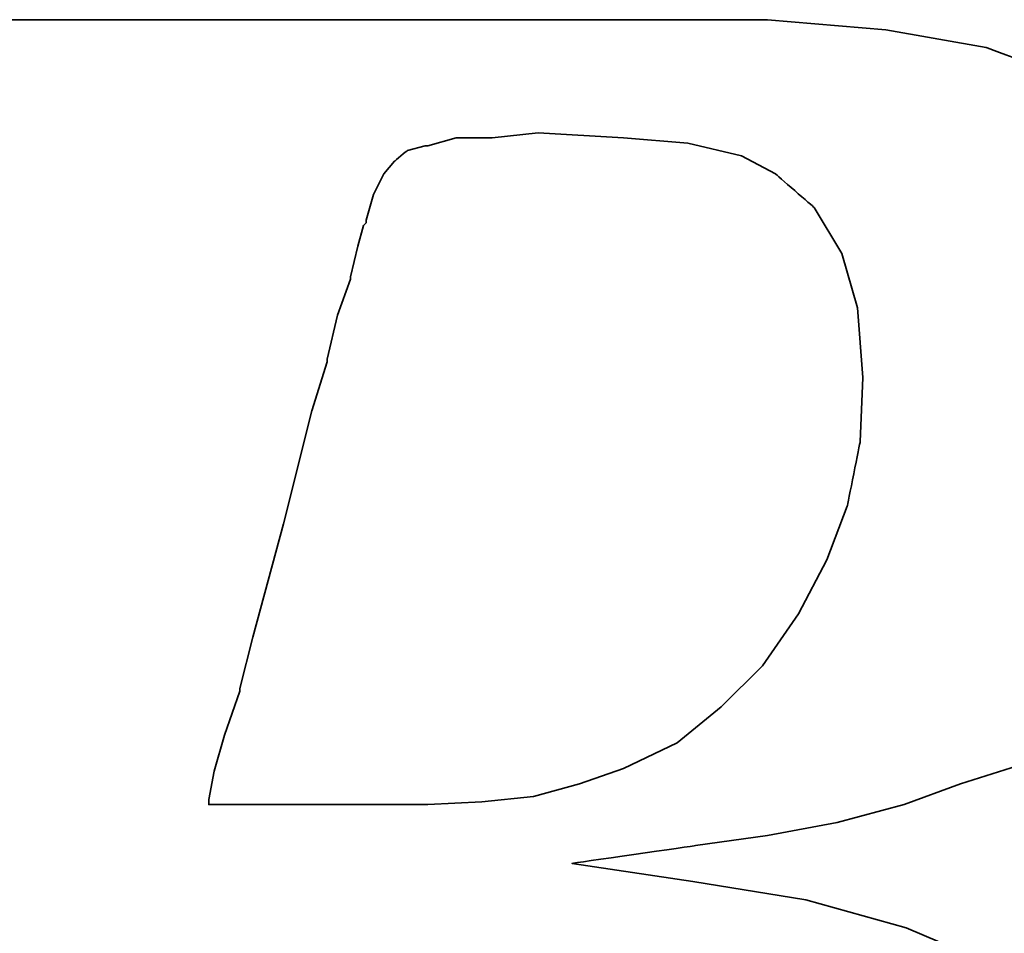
# Model space of a CAD drawing. Header units: millimetres. Extents: x -2774 to 3135, y -1571 to 860.
# Tile 27 of 256: x -2354.66 to -2352.09, y -1538.86 to -1536.48. Entities that reach past the tile are written whole.
import ezdxf

# ---------------------------------------------------------------- set-up
doc = ezdxf.new("R2010")
doc.units = ezdxf.units.MM
doc.layers.add('DIM', color=4, linetype='CONTINUOUS')
doc.layers.add('layer 1', color=7, linetype='CONTINUOUS')

# ---------------------------------------------------------------- blocks, each defined once
blk = doc.blocks.new('TBI MOTION logo(完整正式版)')
at = {"layer": 'layer 1', "color": 22, "lineweight": 35}
for points, knots in [([(-64.65375, -6.86375), (-64.65375, -6.86375), (-64.84375, -7.29625), (-64.84375, -7.29625), (-64.84375, -7.29625), (-64.84375, -7.29625), (-64.86875, -7.34375), (-64.86875, -7.34375), (-64.86875, -7.34375), (-64.86875, -7.34375), (-64.86875, -7.36875), (-64.86875, -7.36875), (-64.86875, -7.36875), (-64.86875, -7.36875), (-65.15375, -7.65375), (-65.15375, -7.65375), (-65.15375, -7.65375), (-65.15375, -7.65375), (-65.17875, -7.65375), (-65.17875, -7.65375), (-65.17875, -7.65375), (-65.17875, -7.65375), (-65.20375, -7.67875), (-65.20375, -7.67875), (-65.20375, -7.67875), (-65.20375, -7.67875), (-65.58875, -7.87125), (-65.58875, -7.87125), (-65.58875, -7.87125), (-65.58875, -7.87125), (-65.63375, -7.87125), (-65.63375, -7.87125), (-65.63375, -7.87125), (-65.63375, -7.87125), (-65.65875, -7.89375), (-65.65875, -7.89375), (-65.65875, -7.89375), (-65.65875, -7.89375), (-66.09375, -7.94375), (-66.09375, -7.94375), (-66.09375, -7.94375), (-66.09375, -7.94375), (-66.11375, -7.94375), (-66.11375, -7.94375), (-66.11375, -7.94375), (-66.11375, -7.94375), (-66.16375, -7.94375), (-66.16375, -7.94375), (-66.16375, -7.94375), (-66.16375, -7.94375), (-66.30875, -7.94375), (-66.30875, -7.94375), (-66.30875, -7.94375), (-66.30875, -7.94375), (-66.69375, -7.94375), (-66.69375, -7.94375), (-66.69375, -7.94375), (-66.69375, -7.94375), (-67.07375, -7.94375), (-67.07375, -7.94375), (-67.07375, -7.94375), (-67.07375, -7.94375), (-67.12375, -7.94375), (-67.12375, -7.94375), (-67.12375, -7.94375), (-67.12375, -7.94375), (-67.12375, -7.96625), (-67.12375, -7.96625), (-67.12375, -7.96625), (-67.12375, -7.96625), (-67.14875, -7.99125), (-67.14875, -7.99125), (-67.14875, -7.99125), (-67.14875, -7.99125), (-67.24375, -8.34875), (-67.24375, -8.34875), (-67.24375, -8.34875), (-67.24375, -8.34875), (-67.31375, -8.68625), (-67.31375, -8.68625), (-67.31375, -8.68625), (-67.31375, -8.68625), (-67.26875, -8.68625), (-67.26875, -8.68625), (-67.26875, -8.68625), (-67.26875, -8.68625), (-67.07375, -8.68625), (-67.07375, -8.68625), (-67.07375, -8.68625), (-67.07375, -8.68625), (-66.54875, -8.68625), (-66.54875, -8.68625), (-66.54875, -8.68625), (-66.54875, -8.68625), (-65.82625, -8.68625), (-65.82625, -8.68625), (-65.82625, -8.68625), (-65.82625, -8.68625), (-65.01375, -8.68625), (-65.01375, -8.68625), (-65.01375, -8.68625), (-65.01375, -8.68625), (-64.05375, -8.68625), (-64.05375, -8.68625), (-64.05375, -8.68625), (-64.05375, -8.68625), (-62.08375, -8.68625), (-62.08375, -8.68625), (-62.08375, -8.68625), (-62.08375, -8.68625), (-60.06875, -8.68625), (-60.06875, -8.68625), (-60.06875, -8.68625), (-60.06875, -8.68625), (-59.10875, -8.68625), (-59.10875, -8.68625), (-59.10875, -8.68625), (-59.10875, -8.68625), (-58.29375, -8.68625), (-58.29375, -8.68625), (-58.29375, -8.68625), (-58.29375, -8.68625), (-57.57375, -8.68625), (-57.57375, -8.68625), (-57.57375, -8.68625), (-57.57375, -8.68625), (-57.04875, -8.68625), (-57.04875, -8.68625), (-57.04875, -8.68625), (-57.04875, -8.68625), (-56.85375, -8.68625), (-56.85375, -8.68625), (-56.85375, -8.68625), (-56.85375, -8.68625), (-56.70875, -8.68625), (-56.70875, -8.68625), (-56.70875, -8.68625), (-56.70875, -8.68625), (-56.61375, -8.68625), (-56.61375, -8.68625), (-56.61375, -8.68625), (-56.61375, -8.68625), (-56.56875, -8.68625), (-56.56875, -8.68625), (-56.56875, -8.68625), (-56.56875, -8.68625), (-55.65375, -8.63875), (-55.65375, -8.63875), (-55.65375, -8.63875), (-55.65375, -8.63875), (-54.76875, -8.51875), (-54.76875, -8.51875), (-54.76875, -8.51875), (-54.76875, -8.51875), (-53.90375, -8.30375), (-53.90375, -8.30375), (-53.90375, -8.30375), (-53.90375, -8.30375), (-53.08875, -8.03875), (-53.08875, -8.03875), (-53.08875, -8.03875), (-53.08875, -8.03875), (-52.34375, -7.65375), (-52.34375, -7.65375), (-52.34375, -7.65375), (-52.34375, -7.65375), (-51.69875, -7.29625), (-51.69875, -7.29625), (-51.69875, -7.29625), (-51.69875, -7.29625), (-51.21875, -6.91125), (-51.21875, -6.91125), (-51.21875, -6.91125), (-51.21875, -6.91125), (-50.83375, -6.50375), (-50.83375, -6.50375), (-50.83375, -6.50375), (-50.83375, -6.50375), (-50.44875, -5.94875), (-50.44875, -5.94875), (-50.44875, -5.94875), (-50.44875, -5.94875), (-50.13875, -5.30375), (-50.13875, -5.30375), (-50.13875, -5.30375), (-50.13875, -5.30375), (-49.99375, -4.65375), (-49.99375, -4.65375), (-49.99375, -4.65375), (-49.99375, -4.65375), (-49.92375, -3.98375), (-49.92375, -3.98375), (-49.92375, -3.98375), (-49.92375, -3.98375), (-49.99375, -3.19374), (-49.99375, -3.19374), (-49.99375, -3.19374), (-49.99375, -3.19374), (-50.23374, -2.44874), (-50.23374, -2.44874), (-50.23374, -2.44874), (-50.23374, -2.44874), (-50.59375, -1.87374), (-50.59375, -1.87374), (-50.59375, -1.87374), (-50.59375, -1.87374), (-51.09875, -1.31874), (-51.09875, -1.31874), (-51.09875, -1.31874), (-51.09875, -1.31874), (-51.74375, -0.81875), (-51.74375, -0.81875), (-51.74375, -0.81875), (-51.74375, -0.81875), (-52.53875, -0.48125), (-52.53875, -0.48125), (-52.53875, -0.48125), (-52.53875, -0.48125), (-53.47375, -0.21875), (-53.47375, -0.21875), (-53.47375, -0.21875), (-53.47375, -0.21875), (-54.52875, -0.04874), (-54.52875, -0.04874), (-54.52875, -0.04874), (-54.52875, -0.04874), (-55.65375, 0.12125), (-55.65375, 0.12125), (-55.65375, 0.12125), (-55.65375, 0.12125), (-54.50375, 0.28624), (-54.50375, 0.28624), (-54.50375, 0.28624), (-54.50375, 0.28624), (-53.83375, 0.38124), (-53.83375, 0.38124), (-53.83375, 0.38124), (-53.83375, 0.38124), (-53.18375, 0.50125), (-53.18375, 0.50125), (-53.18375, 0.50125), (-53.18375, 0.50125), (-52.55875, 0.66874), (-52.55875, 0.66874), (-52.55875, 0.66874), (-52.55875, 0.66874), (-52.03375, 0.86124), (-52.03375, 0.86124), (-52.03375, 0.86124), (-52.03375, 0.86124), (-51.50374, 1.03124), (-51.50374, 1.03124), (-51.50374, 1.03124), (-51.50374, 1.03124), (-51.09875, 1.27125), (-51.09875, 1.27125), (-51.09875, 1.27125), (-51.09875, 1.27125), (-50.71375, 1.48624), (-50.71375, 1.48624), (-50.71375, 1.48624), (-50.71375, 1.48624), (-50.37625, 1.77625), (-50.37625, 1.77625), (-50.37625, 1.77625), (-50.37625, 1.77625), (-49.82375, 2.37625), (-49.82375, 2.37625), (-49.82375, 2.37625), (-49.82375, 2.37625), (-49.41875, 2.99625), (-49.41875, 2.99625), (-49.41875, 2.99625), (-49.41875, 2.99625), (-49.22375, 3.76625), (-49.22375, 3.76625), (-49.22375, 3.76625), (-49.22375, 3.76625), (-49.15375, 4.50874), (-49.15375, 4.50874), (-49.15375, 4.50874), (-49.15375, 4.50874), (-49.20375, 5.25125), (-49.20375, 5.25125), (-49.20375, 5.25125), (-49.20375, 5.25125), (-49.41875, 5.92625), (-49.41875, 5.92625), (-49.41875, 5.92625), (-49.41875, 5.92625), (-49.77875, 6.47625), (-49.77875, 6.47625), (-49.77875, 6.47625), (-49.77875, 6.47625), (-50.33125, 7.02624), (-50.33125, 7.02624), (-50.33125, 7.02624), (-50.33125, 7.02624), (-51.00125, 7.43625), (-51.00125, 7.43625), (-51.00125, 7.43625), (-51.00125, 7.43625), (-51.79375, 7.72625), (-51.79375, 7.72625), (-51.79375, 7.72625), (-51.79375, 7.72625), (-52.72875, 7.89124), (-52.72875, 7.89124), (-52.72875, 7.89124), (-52.72875, 7.89124), (-53.83375, 7.98625), (-53.83375, 7.98625), (-53.83375, 7.98625), (-53.83375, 7.98625), (-53.92875, 7.98625), (-53.92875, 7.98625), (-53.92875, 7.98625), (-53.92875, 7.98625), (-54.26375, 7.98625), (-54.26375, 7.98625), (-54.26375, 7.98625), (-54.26375, 7.98625), (-54.74375, 7.98625), (-54.74375, 7.98625), (-54.74375, 7.98625), (-54.74375, 7.98625), (-55.36875, 7.98625), (-55.36875, 7.98625), (-55.36875, 7.98625), (-55.36875, 7.98625), (-56.13375, 7.98625), (-56.13375, 7.98625), (-56.13375, 7.98625), (-56.13375, 7.98625), (-56.94875, 7.98625), (-56.94875, 7.98625), (-56.94875, 7.98625), (-56.94875, 7.98625), (-58.77625, 7.98625), (-58.77625, 7.98625), (-58.77625, 7.98625), (-58.77625, 7.98625), (-60.59875, 7.98625), (-60.59875, 7.98625), (-60.59875, 7.98625), (-60.59875, 7.98625), (-61.41375, 7.98625), (-61.41375, 7.98625), (-61.41375, 7.98625), (-61.41375, 7.98625), (-62.17875, 7.98625), (-62.17875, 7.98625), (-62.17875, 7.98625), (-62.17875, 7.98625), (-62.80375, 7.98625), (-62.80375, 7.98625), (-62.80375, 7.98625), (-62.80375, 7.98625), (-63.30625, 7.98625), (-63.30625, 7.98625), (-63.30625, 7.98625), (-63.30625, 7.98625), (-63.57375, 7.98625), (-63.57375, 7.98625), (-63.57375, 7.98625), (-63.57375, 7.98625), (-63.57375, 7.96375), (-63.57375, 7.96375), (-63.57375, 7.96375), (-63.57375, 7.96375), (-63.59875, 7.94125), (-63.59875, 7.94125), (-63.59875, 7.94125), (-63.59875, 7.94125), (-63.69375, 7.55625), (-63.69375, 7.55625), (-63.69375, 7.55625), (-63.69375, 7.55625), (-63.76375, 7.24624), (-63.76375, 7.24624), (-63.76375, 7.24624), (-63.76375, 7.24624), (-63.23875, 7.24624), (-63.23875, 7.24624), (-63.23875, 7.24624), (-63.23875, 7.24624), (-62.75875, 7.24624), (-62.75875, 7.24624), (-62.75875, 7.24624), (-62.75875, 7.24624), (-62.61125, 7.24624), (-62.61125, 7.24624), (-62.61125, 7.24624), (-62.61125, 7.24624), (-62.56625, 7.24624), (-62.56625, 7.24624), (-62.56625, 7.24624), (-62.56625, 7.24624), (-62.22875, 7.24624), (-62.22875, 7.24624), (-62.22875, 7.24624), (-62.22875, 7.24624), (-62.20375, 7.24624), (-62.20375, 7.24624), (-62.20375, 7.24624), (-62.20375, 7.24624), (-62.17875, 7.21875), (-62.17875, 7.21875), (-62.17875, 7.21875), (-62.17875, 7.21875), (-61.96375, 7.17125), (-61.96375, 7.17125), (-61.96375, 7.17125), (-61.96375, 7.17125), (-61.72375, 7.12624), (-61.72375, 7.12624), (-61.72375, 7.12624), (-61.72375, 7.12624), (-61.70375, 7.12624), (-61.70375, 7.12624), (-61.70375, 7.12624), (-61.70375, 7.12624), (-61.55875, 7.07624), (-61.55875, 7.07624), (-61.55875, 7.07624), (-61.55875, 7.07624), (-61.50875, 7.07624), (-61.50875, 7.07624), (-61.50875, 7.07624), (-61.50875, 7.07624), (-61.48375, 7.02624), (-61.48375, 7.02624), (-61.48375, 7.02624), (-61.48375, 7.02624), (-61.31875, 6.83375), (-61.31875, 6.83375), (-61.31875, 6.83375), (-61.31875, 6.83375), (-61.29375, 6.81125), (-61.29375, 6.81125), (-61.29375, 6.81125), (-61.29375, 6.81125), (-61.29375, 6.78625), (-61.29375, 6.78625), (-61.29375, 6.78625), (-61.29375, 6.78625), (-61.19875, 6.50124), (-61.19875, 6.50124), (-61.19875, 6.50124), (-61.19875, 6.50124), (-61.17375, 6.45124), (-61.17375, 6.45124), (-61.17375, 6.45124), (-61.17375, 6.45124), (-61.19875, 6.40625), (-61.19875, 6.40625), (-61.19875, 6.40625), (-61.19875, 6.40625), (-61.26875, 5.99624), (-61.26875, 5.99624), (-61.26875, 5.99624), (-61.26875, 5.99624), (-61.26875, 5.85125), (-61.26875, 5.85125), (-61.26875, 5.85125), (-61.26875, 5.85125), (-61.26875, 5.82625), (-61.26875, 5.82625), (-61.26875, 5.82625), (-61.26875, 5.82625), (-61.29375, 5.80625), (-61.29375, 5.80625), (-61.29375, 5.80625), (-61.29375, 5.80625), (-61.34125, 5.66125), (-61.34125, 5.66125), (-61.34125, 5.66125), (-61.34125, 5.66125), (-61.41375, 5.44625), (-61.41375, 5.44625), (-61.41375, 5.44625), (-61.41375, 5.44625), (-61.48375, 5.15625), (-61.48375, 5.15625), (-61.48375, 5.15625), (-61.48375, 5.15625), (-61.58375, 4.82124), (-61.58375, 4.82124), (-61.58375, 4.82124), (-61.58375, 4.82124), (-61.79875, 4.00375), (-61.79875, 4.00375), (-61.79875, 4.00375), (-61.79875, 4.00375), (-62.05875, 2.99625), (-62.05875, 2.99625), (-62.05875, 2.99625), (-62.05875, 2.99625), (-62.34875, 1.91625), (-62.34875, 1.91625), (-62.34875, 1.91625), (-62.34875, 1.91625), (-62.97375, -0.41124), (-62.97375, -0.41124), (-62.97375, -0.41124), (-62.97375, -0.41124), (-63.59875, -2.75875), (-63.59875, -2.75875), (-63.59875, -2.75875), (-63.59875, -2.75875), (-63.88375, -3.86374), (-63.88375, -3.86374), (-63.88375, -3.86374), (-63.88375, -3.86374), (-64.14875, -4.82374), (-64.14875, -4.82374), (-64.14875, -4.82374), (-64.14875, -4.82374), (-64.36375, -5.64125), (-64.36375, -5.64125), (-64.36375, -5.64125), (-64.36375, -5.64125), (-64.43625, -5.97625), (-64.43625, -5.97625), (-64.43625, -5.97625), (-64.43625, -5.97625), (-64.50875, -6.28625), (-64.50875, -6.28625), (-64.50875, -6.28625), (-64.50875, -6.28625), (-64.50875, -6.30875), (-64.50875, -6.30875), (-64.50875, -6.30875), (-64.50875, -6.30875), (-64.57875, -6.50375), (-64.57875, -6.50375), (-64.57875, -6.50375), (-64.57875, -6.50375), (-64.62875, -6.69625), (-64.62875, -6.69625), (-64.62875, -6.69625), (-64.62875, -6.69625), (-64.62875, -6.76875), (-64.62875, -6.76875), (-64.62875, -6.76875), (-64.62875, -6.76875), (-64.62875, -6.81375), (-64.62875, -6.81375), (-64.62875, -6.81375), (-64.62875, -6.81375), (-64.62875, -6.83875), (-64.62875, -6.83875), (-64.62875, -6.83875), (-64.62875, -6.83875), (-64.65375, -6.86375), (-64.65375, -6.86375)], [0, 0, 0, 0, 0.0071942, 0.0071942, 0.0071942, 0.0071943, 0.0143885, 0.0143885, 0.0143885, 0.0143885, 0.0215827, 0.0215827, 0.0215827, 0.0215827, 0.028777, 0.028777, 0.028777, 0.028777, 0.0359712, 0.0359712, 0.0359712, 0.0359712, 0.0431655, 0.0431655, 0.0431655, 0.0431655, 0.0503597, 0.0503597, 0.0503597, 0.0503597, 0.057554, 0.057554, 0.057554, 0.057554, 0.0647482, 0.0647482, 0.0647482, 0.0647482, 0.0719424, 0.0719424, 0.0719424, 0.0719425, 0.0791367, 0.0791367, 0.0791367, 0.0791367, 0.0863309, 0.0863309, 0.0863309, 0.0863309, 0.0935252, 0.0935252, 0.0935252, 0.0935252, 0.1007194, 0.1007194, 0.1007194, 0.1007194, 0.1079137, 0.1079137, 0.1079137, 0.1079137, 0.1151079, 0.1151079, 0.1151079, 0.1151079, 0.1223022, 0.1223022, 0.1223022, 0.1223022, 0.1294964, 0.1294964, 0.1294964, 0.1294964, 0.1366906, 0.1366906, 0.1366906, 0.1366907, 0.1438849, 0.1438849, 0.1438849, 0.1438849, 0.1510791, 0.1510791, 0.1510791, 0.1510791, 0.1582734, 0.1582734, 0.1582734, 0.1582734, 0.1654676, 0.1654676, 0.1654676, 0.1654676, 0.1726619, 0.1726619, 0.1726619, 0.1726619, 0.1798561, 0.1798561, 0.1798561, 0.1798561, 0.1870504, 0.1870504, 0.1870504, 0.1870504, 0.1942446, 0.1942446, 0.1942446, 0.1942446, 0.2014388, 0.2014388, 0.2014388, 0.2014389, 0.2086331, 0.2086331, 0.2086331, 0.2086331, 0.2158273, 0.2158273, 0.2158273, 0.2158273, 0.2230216, 0.2230216, 0.2230216, 0.2230216, 0.2302158, 0.2302158, 0.2302158, 0.2302158, 0.2374101, 0.2374101, 0.2374101, 0.2374101, 0.2446043, 0.2446043, 0.2446043, 0.2446043, 0.2517986, 0.2517986, 0.2517986, 0.2517986, 0.2589928, 0.2589928, 0.2589928, 0.2589928, 0.2661871, 0.2661871, 0.2661871, 0.2661871, 0.2733813, 0.2733813, 0.2733813, 0.2733813, 0.2805755, 0.2805755, 0.2805755, 0.2805755, 0.2877698, 0.2877698, 0.2877698, 0.2877698, 0.294964, 0.294964, 0.294964, 0.294964, 0.3021583, 0.3021583, 0.3021583, 0.3021583, 0.3093525, 0.3093525, 0.3093525, 0.3093525, 0.3165468, 0.3165468, 0.3165468, 0.3165468, 0.323741, 0.323741, 0.323741, 0.323741, 0.3309353, 0.3309353, 0.3309353, 0.3309353, 0.3381295, 0.3381295, 0.3381295, 0.3381295, 0.3453237, 0.3453237, 0.3453237, 0.3453238, 0.352518, 0.352518, 0.352518, 0.352518, 0.3597122, 0.3597122, 0.3597122, 0.3597122, 0.3669065, 0.3669065, 0.3669065, 0.3669065, 0.3741007, 0.3741007, 0.3741007, 0.3741007, 0.381295, 0.381295, 0.381295, 0.381295, 0.3884892, 0.3884892, 0.3884892, 0.3884892, 0.3956835, 0.3956835, 0.3956835, 0.3956835, 0.4028777, 0.4028777, 0.4028777, 0.4028777, 0.4100719, 0.4100719, 0.4100719, 0.410072, 0.4172662, 0.4172662, 0.4172662, 0.4172662, 0.4244604, 0.4244604, 0.4244604, 0.4244604, 0.4316547, 0.4316547, 0.4316547, 0.4316547, 0.4388489, 0.4388489, 0.4388489, 0.4388489, 0.4460432, 0.4460432, 0.4460432, 0.4460432, 0.4532374, 0.4532374, 0.4532374, 0.4532374, 0.4604317, 0.4604317, 0.4604317, 0.4604317, 0.4676259, 0.4676259, 0.4676259, 0.4676259, 0.4748201, 0.4748201, 0.4748201, 0.4748202, 0.4820144, 0.4820144, 0.4820144, 0.4820144, 0.4892086, 0.4892086, 0.4892086, 0.4892086, 0.4964029, 0.4964029, 0.4964029, 0.4964029, 0.5035971, 0.5035971, 0.5035971, 0.5035971, 0.5107914, 0.5107914, 0.5107914, 0.5107914, 0.5179856, 0.5179856, 0.5179856, 0.5179856, 0.5251799, 0.5251799, 0.5251799, 0.5251799, 0.5323741, 0.5323741, 0.5323741, 0.5323741, 0.5395683, 0.5395683, 0.5395683, 0.5395684, 0.5467626, 0.5467626, 0.5467626, 0.5467626, 0.5539568, 0.5539568, 0.5539568, 0.5539568, 0.5611511, 0.5611511, 0.5611511, 0.5611511, 0.5683453, 0.5683453, 0.5683453, 0.5683453, 0.5755396, 0.5755396, 0.5755396, 0.5755396, 0.5827338, 0.5827338, 0.5827338, 0.5827338, 0.5899281, 0.5899281, 0.5899281, 0.5899281, 0.5971223, 0.5971223, 0.5971223, 0.5971223, 0.6043165, 0.6043165, 0.6043165, 0.6043166, 0.6115108, 0.6115108, 0.6115108, 0.6115108, 0.618705, 0.618705, 0.618705, 0.618705, 0.6258993, 0.6258993, 0.6258993, 0.6258993, 0.6330935, 0.6330935, 0.6330935, 0.6330935, 0.6402878, 0.6402878, 0.6402878, 0.6402878, 0.647482, 0.647482, 0.647482, 0.647482, 0.6546763, 0.6546763, 0.6546763, 0.6546763, 0.6618705, 0.6618705, 0.6618705, 0.6618705, 0.6690647, 0.6690647, 0.6690647, 0.6690648, 0.676259, 0.676259, 0.676259, 0.676259, 0.6834532, 0.6834532, 0.6834532, 0.6834532, 0.6906475, 0.6906475, 0.6906475, 0.6906475, 0.6978417, 0.6978417, 0.6978417, 0.6978417, 0.705036, 0.705036, 0.705036, 0.705036, 0.7122302, 0.7122302, 0.7122302, 0.7122302, 0.7194245, 0.7194245, 0.7194245, 0.7194245, 0.7266187, 0.7266187, 0.7266187, 0.7266187, 0.7338129, 0.7338129, 0.7338129, 0.733813, 0.7410072, 0.7410072, 0.7410072, 0.7410072, 0.7482014, 0.7482014, 0.7482014, 0.7482014, 0.7553957, 0.7553957, 0.7553957, 0.7553957, 0.7625899, 0.7625899, 0.7625899, 0.7625899, 0.7697842, 0.7697842, 0.7697842, 0.7697842, 0.7769784, 0.7769784, 0.7769784, 0.7769784, 0.7841727, 0.7841727, 0.7841727, 0.7841727, 0.7913669, 0.7913669, 0.7913669, 0.7913669, 0.7985612, 0.7985612, 0.7985612, 0.7985612, 0.8057554, 0.8057554, 0.8057554, 0.8057554, 0.8129496, 0.8129496, 0.8129496, 0.8129497, 0.8201439, 0.8201439, 0.8201439, 0.8201439, 0.8273381, 0.8273381, 0.8273381, 0.8273381, 0.8345324, 0.8345324, 0.8345324, 0.8345324, 0.8417266, 0.8417266, 0.8417266, 0.8417266, 0.8489209, 0.8489209, 0.8489209, 0.8489209, 0.8561151, 0.8561151, 0.8561151, 0.8561151, 0.8633094, 0.8633094, 0.8633094, 0.8633094, 0.8705036, 0.8705036, 0.8705036, 0.8705036, 0.8776978, 0.8776978, 0.8776978, 0.8776979, 0.8848921, 0.8848921, 0.8848921, 0.8848921, 0.8920863, 0.8920863, 0.8920863, 0.8920863, 0.8992806, 0.8992806, 0.8992806, 0.8992806, 0.9064748, 0.9064748, 0.9064748, 0.9064748, 0.9136691, 0.9136691, 0.9136691, 0.9136691, 0.9208633, 0.9208633, 0.9208633, 0.9208633, 0.9280576, 0.9280576, 0.9280576, 0.9280576, 0.9352518, 0.9352518, 0.9352518, 0.9352518, 0.942446, 0.942446, 0.942446, 0.9424461, 0.9496403, 0.9496403, 0.9496403, 0.9496403, 0.9568345, 0.9568345, 0.9568345, 0.9568345, 0.9640288, 0.9640288, 0.9640288, 0.9640288, 0.971223, 0.971223, 0.971223, 0.971223, 0.9784173, 0.9784173, 0.9784173, 0.9784173, 0.9856115, 0.9856115, 0.9856115, 0.9856115, 0.9928058, 0.9928058, 0.9928058, 0.9928058, 1, 1, 1, 1]), ([(-57.50375, 6.35625), (-57.50375, 6.35625), (-57.57375, 6.11625), (-57.57375, 6.11625), (-57.57375, 6.11625), (-57.57375, 6.11625), (-57.57375, 6.09125), (-57.57375, 6.09125), (-57.57375, 6.09125), (-57.57375, 6.09125), (-57.59875, 6.06625), (-57.59875, 6.06625), (-57.59875, 6.06625), (-57.59875, 6.06625), (-57.64875, 5.87625), (-57.64875, 5.87625), (-57.64875, 5.87625), (-57.64875, 5.87625), (-57.71875, 5.58875), (-57.71875, 5.58875), (-57.71875, 5.58875), (-57.71875, 5.58875), (-57.71875, 5.56625), (-57.71875, 5.56625), (-57.71875, 5.56625), (-57.71875, 5.56625), (-57.83875, 5.23125), (-57.83875, 5.23125), (-57.83875, 5.23125), (-57.83875, 5.23125), (-57.93625, 4.82124), (-57.93625, 4.82124), (-57.93625, 4.82124), (-57.93625, 4.82124), (-57.93625, 4.79624), (-57.93625, 4.79624), (-57.93625, 4.79624), (-57.93625, 4.79624), (-58.07875, 4.34125), (-58.07875, 4.34125), (-58.07875, 4.34125), (-58.07875, 4.34125), (-58.34375, 3.28625), (-58.34375, 3.28625), (-58.34375, 3.28625), (-58.34375, 3.28625), (-58.62875, 2.23124), (-58.62875, 2.23124), (-58.62875, 2.23124), (-58.62875, 2.23124), (-58.74875, 1.75125), (-58.74875, 1.75125), (-58.74875, 1.75125), (-58.74875, 1.75125), (-58.74875, 1.72625), (-58.74875, 1.72625), (-58.74875, 1.72625), (-58.74875, 1.72625), (-58.89375, 1.31625), (-58.89375, 1.31625), (-58.89375, 1.31625), (-58.89375, 1.31625), (-58.98875, 0.98124), (-58.98875, 0.98124), (-58.98875, 0.98124), (-58.98875, 0.98124), (-59.03875, 0.71625), (-59.03875, 0.71625), (-59.03875, 0.71625), (-59.03875, 0.71625), (-59.03875, 0.66874), (-59.03875, 0.66874), (-59.03875, 0.66874), (-59.03875, 0.66874), (-58.91875, 0.66874), (-58.91875, 0.66874), (-58.91875, 0.66874), (-58.91875, 0.66874), (-58.53375, 0.66874), (-58.53375, 0.66874), (-58.53375, 0.66874), (-58.53375, 0.66874), (-58.10375, 0.66874), (-58.10375, 0.66874), (-58.10375, 0.66874), (-58.10375, 0.66874), (-57.66875, 0.66874), (-57.66875, 0.66874), (-57.66875, 0.66874), (-57.66875, 0.66874), (-57.33375, 0.66874), (-57.33375, 0.66874), (-57.33375, 0.66874), (-57.33375, 0.66874), (-57.09375, 0.66874), (-57.09375, 0.66874), (-57.09375, 0.66874), (-57.09375, 0.66874), (-56.99875, 0.66874), (-56.99875, 0.66874), (-56.99875, 0.66874), (-56.99875, 0.66874), (-56.49375, 0.69374), (-56.49375, 0.69374), (-56.49375, 0.69374), (-56.49375, 0.69374), (-56.01375, 0.74374), (-56.01375, 0.74374), (-56.01375, 0.74374), (-56.01375, 0.74374), (-55.58375, 0.86124), (-55.58375, 0.86124), (-55.58375, 0.86124), (-55.58375, 0.86124), (-55.17375, 1.00624), (-55.17375, 1.00624), (-55.17375, 1.00624), (-55.17375, 1.00624), (-54.67375, 1.24625), (-54.67375, 1.24625), (-54.67375, 1.24625), (-54.67375, 1.24625), (-54.26375, 1.58124), (-54.26375, 1.58124), (-54.26375, 1.58124), (-54.26375, 1.58124), (-53.87875, 1.96374), (-53.87875, 1.96374), (-53.87875, 1.96374), (-53.87875, 1.96374), (-53.54375, 2.44625), (-53.54375, 2.44625), (-53.54375, 2.44625), (-53.54375, 2.44625), (-53.27875, 2.95125), (-53.27875, 2.95125), (-53.27875, 2.95125), (-53.27875, 2.95125), (-53.08875, 3.45124), (-53.08875, 3.45124), (-53.08875, 3.45124), (-53.08875, 3.45124), (-52.96875, 4.05124), (-52.96875, 4.05124), (-52.96875, 4.05124), (-52.96875, 4.05124), (-52.94375, 4.65125), (-52.94375, 4.65125), (-52.94375, 4.65125), (-52.94375, 4.65125), (-52.99375, 5.30125), (-52.99375, 5.30125), (-52.99375, 5.30125), (-52.99375, 5.30125), (-53.13875, 5.80625), (-53.13875, 5.80625), (-53.13875, 5.80625), (-53.13875, 5.80625), (-53.39875, 6.23625), (-53.39875, 6.23625), (-53.39875, 6.23625), (-53.39875, 6.23625), (-53.75875, 6.54875), (-53.75875, 6.54875), (-53.75875, 6.54875), (-53.75875, 6.54875), (-54.07375, 6.71625), (-54.07375, 6.71625), (-54.07375, 6.71625), (-54.07375, 6.71625), (-54.57375, 6.83375), (-54.57375, 6.83375), (-54.57375, 6.83375), (-54.57375, 6.83375), (-55.17375, 6.88625), (-55.17375, 6.88625), (-55.17375, 6.88625), (-55.17375, 6.88625), (-55.96875, 6.93125), (-55.96875, 6.93125), (-55.96875, 6.93125), (-55.96875, 6.93125), (-56.39875, 6.88625), (-56.39875, 6.88625), (-56.39875, 6.88625), (-56.39875, 6.88625), (-56.42125, 6.88625), (-56.42125, 6.88625), (-56.42125, 6.88625), (-56.42125, 6.88625), (-56.73375, 6.88625), (-56.73375, 6.88625), (-56.73375, 6.88625), (-56.73375, 6.88625), (-56.99875, 6.81125), (-56.99875, 6.81125), (-56.99875, 6.81125), (-56.99875, 6.81125), (-57.02375, 6.81125), (-57.02375, 6.81125), (-57.02375, 6.81125), (-57.02375, 6.81125), (-57.18875, 6.76625), (-57.18875, 6.76625), (-57.18875, 6.76625), (-57.18875, 6.76625), (-57.30875, 6.66625), (-57.30875, 6.66625), (-57.30875, 6.66625), (-57.30875, 6.66625), (-57.40875, 6.54875), (-57.40875, 6.54875), (-57.40875, 6.54875), (-57.40875, 6.54875), (-57.50375, 6.35625), (-57.50375, 6.35625)], [0, 0, 0, 0, 0.0185185, 0.0185185, 0.0185185, 0.0185185, 0.037037, 0.037037, 0.037037, 0.037037, 0.0555556, 0.0555556, 0.0555556, 0.0555556, 0.0740741, 0.0740741, 0.0740741, 0.0740741, 0.0925926, 0.0925926, 0.0925926, 0.0925926, 0.1111111, 0.1111111, 0.1111111, 0.1111111, 0.1296296, 0.1296296, 0.1296296, 0.1296296, 0.1481481, 0.1481481, 0.1481481, 0.1481482, 0.1666667, 0.1666667, 0.1666667, 0.1666667, 0.1851852, 0.1851852, 0.1851852, 0.1851852, 0.2037037, 0.2037037, 0.2037037, 0.2037037, 0.2222222, 0.2222222, 0.2222222, 0.2222222, 0.2407407, 0.2407407, 0.2407407, 0.2407408, 0.2592593, 0.2592593, 0.2592593, 0.2592593, 0.2777778, 0.2777778, 0.2777778, 0.2777778, 0.2962963, 0.2962963, 0.2962963, 0.2962963, 0.3148148, 0.3148148, 0.3148148, 0.3148148, 0.3333333, 0.3333333, 0.3333333, 0.3333333, 0.3518519, 0.3518519, 0.3518519, 0.3518519, 0.3703704, 0.3703704, 0.3703704, 0.3703704, 0.3888889, 0.3888889, 0.3888889, 0.3888889, 0.4074074, 0.4074074, 0.4074074, 0.4074074, 0.4259259, 0.4259259, 0.4259259, 0.4259259, 0.4444444, 0.4444444, 0.4444444, 0.4444445, 0.462963, 0.462963, 0.462963, 0.462963, 0.4814815, 0.4814815, 0.4814815, 0.4814815, 0.5, 0.5, 0.5, 0.5, 0.5185185, 0.5185185, 0.5185185, 0.5185185, 0.537037, 0.537037, 0.537037, 0.537037, 0.5555556, 0.5555556, 0.5555556, 0.5555556, 0.5740741, 0.5740741, 0.5740741, 0.5740741, 0.5925926, 0.5925926, 0.5925926, 0.5925926, 0.6111111, 0.6111111, 0.6111111, 0.6111111, 0.6296296, 0.6296296, 0.6296296, 0.6296296, 0.6481481, 0.6481481, 0.6481481, 0.6481482, 0.6666667, 0.6666667, 0.6666667, 0.6666667, 0.6851852, 0.6851852, 0.6851852, 0.6851852, 0.7037037, 0.7037037, 0.7037037, 0.7037037, 0.7222222, 0.7222222, 0.7222222, 0.7222222, 0.7407407, 0.7407407, 0.7407407, 0.7407408, 0.7592593, 0.7592593, 0.7592593, 0.7592593, 0.7777778, 0.7777778, 0.7777778, 0.7777778, 0.7962963, 0.7962963, 0.7962963, 0.7962963, 0.8148148, 0.8148148, 0.8148148, 0.8148148, 0.8333333, 0.8333333, 0.8333333, 0.8333333, 0.8518519, 0.8518519, 0.8518519, 0.8518519, 0.8703704, 0.8703704, 0.8703704, 0.8703704, 0.8888889, 0.8888889, 0.8888889, 0.8888889, 0.9074074, 0.9074074, 0.9074074, 0.9074074, 0.9259259, 0.9259259, 0.9259259, 0.9259259, 0.9444444, 0.9444444, 0.9444444, 0.9444445, 0.962963, 0.962963, 0.962963, 0.962963, 0.9814815, 0.9814815, 0.9814815, 0.9814815, 1, 1, 1, 1])]:
    blk.add_open_spline(points, degree=3, knots=knots, dxfattribs=at)

msp = doc.modelspace()

# ---------------------------------------------------------------- block references
at = {"layer": 'DIM', "color": 7, "xscale": 0.2802190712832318, "yscale": 0.2802190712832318, "zscale": 0.2802190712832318}
msp.add_blockref('TBI MOTION logo(完整正式版)', (-2337.6206, -1538.714), dxfattribs=at)

doc.saveas('drawing.dxf')
